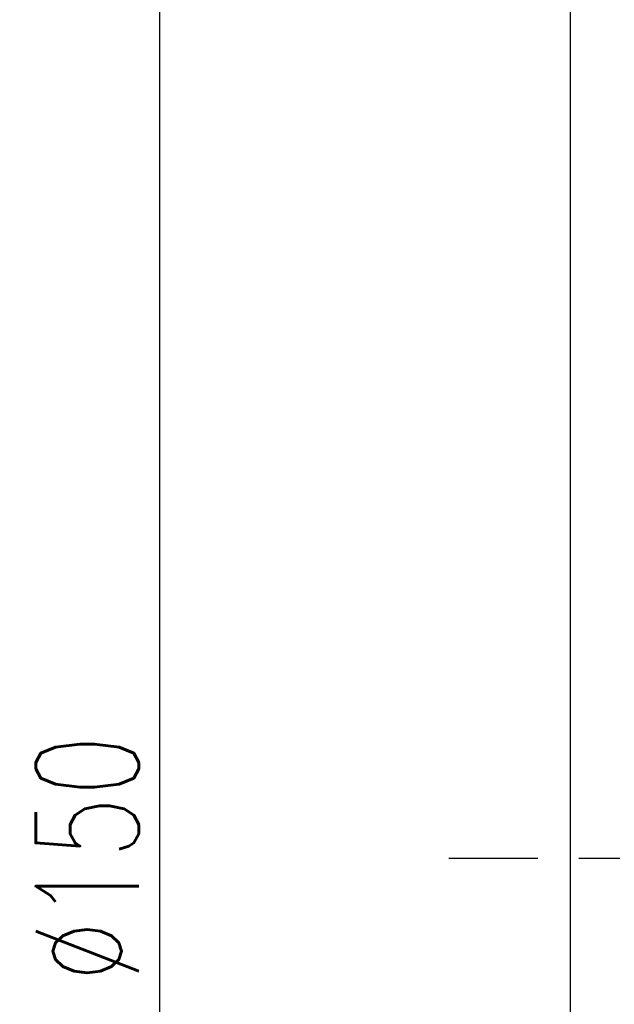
# Model space of a CAD drawing. Extents: x 973 to 1362, y 69 to 294.
# Tile 3 of 43: x 1203 to 1239, y 172 to 232. Entities that reach past the tile are written whole.
import ezdxf

# ---------------------------------------------------------------- set-up
doc = ezdxf.new("R2010")
doc.units = 0
doc.header["$MEASUREMENT"] = 0
doc.linetypes.add('CENTER', pattern=[2, 1.25, -0.25, 0.25, -0.25])
for name, color, linetype in [('CEN', 1, 'CENTER'), ('DIM', 4, 'CONTINUOUS'), ('OUT', 3, 'CONTINUOUS')]:
    doc.layers.add(name, color=color, linetype=linetype)
doc.styles.add('CHN', font='SIMPLEX.shx', dxfattribs={"width": 0.7, "bigfont": 'CHINESET.shx'})
doc.dimstyles.get("Standard").update_dxf_attribs({"dimscale": 0, "dimtxt": 4, "dimasz": 3, "dimexe": 1, "dimexo": 0.5, "dimgap": 1, "dimtad": 1, "dimdsep": 46, "dimtxsty": 'CHN', "dimcen": 0.09, "dimclrd": 256, "dimclre": 256, "dimclrt": 256, "dimadec": 0, "dimazin": 0, "dimtp": 1, "dimtm": 1, "dimtfac": 0.6, "dimtix": 1, "dimtmove": 2, "dimatfit": 3, "dimfxl": 1, "dimtvp": 0.85, "dimtolj": 1, "dimarcsym": 0})

# ---------------------------------------------------------------- blocks, each defined once
blk = doc.blocks.new('*D46')
at = {"layer": 'DIM', "color": 0, "lineweight": -2, "transparency": 16777216}
for p, q in [((1237.591, 255.544), (1209.532, 255.544)), ((1211.332, 251.044), (1211.332, 110.044)), ((1237.591, 105.544), (1209.532, 105.544))]:
    blk.add_line(p, q, dxfattribs=at)
at = {"layer": 'DIM', "color": 0, "transparency": 16777216}
for points in [[(1210.582, 251.044), (1212.082, 251.044), (1211.332, 255.544)], [(1210.582, 110.044), (1212.082, 110.044), (1211.332, 105.544)]]:
    blk.add_solid(points, dxfattribs=at)
at = {"layer": 'DIM', "color": 0, "transparency": 16777216, "insert": (1206.922, 180.544), "char_height": 6.3, "attachment_point": 5, "rotation": 90, "style": 'CHN'}
blk.add_mtext('\\A1;%%C150', dxfattribs=at)

msp = doc.modelspace()

# ---------------------------------------------------------------- linework, layer by layer
at = {"layer": 'CEN', "color": 7, "ltscale": 10}
msp.add_line((1334.491, 180.544), (1229.043, 180.544), dxfattribs=at)
at = {"layer": 'OUT', "color": 7, "ltscale": 10}
msp.add_line((1236.491, 107.544), (1236.491, 253.544), dxfattribs=at)

# ---------------------------------------------------------------- dimensions: what is measured, and where the dimension line sits
at = {"layer": 'DIM', "color": 0}
dim = msp.add_linear_dim(base=(1211.332, 105.544), p1=(1238.491, 255.544), p2=(1238.491, 105.544), angle=90, text='%%C<>', dimstyle='STANDARD', override={"dimscale": 1.8, "dimtxt": 3.5, "dimasz": 2.5, "dimgap": 0.7, "dimclrd": 0, "dimclre": 0, "dimclrt": 0, "dimtmove": 0}, dxfattribs=at)
dim.commit()
dim.dimension.update_dxf_attribs({"geometry": '*D46', "text_midpoint": (1206.922, 180.544)})

doc.saveas('drawing.dxf')
